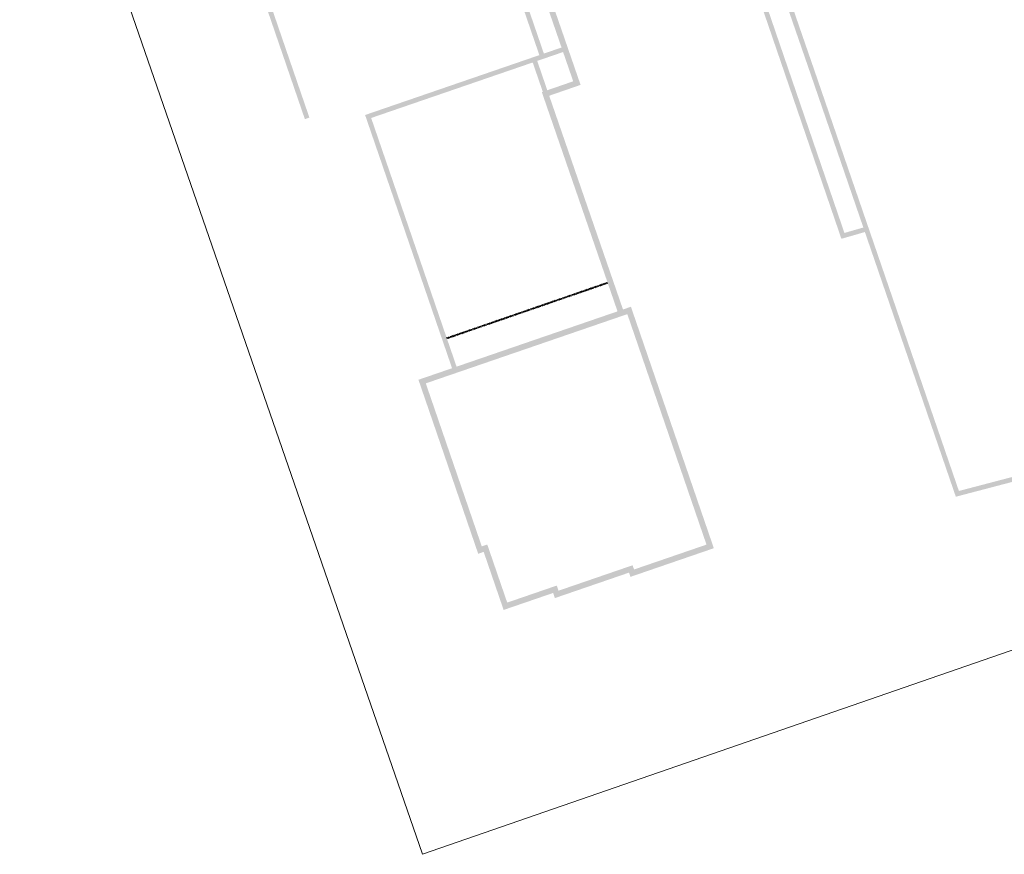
# Model space of a CAD drawing. Header units: metres. Extents: x 264779 to 275389, y 575281 to 580396.
# Tile 1 of 174: x 265007 to 265347, y 576567 to 576855. Entities that reach past the tile are written whole.
import ezdxf

# ---------------------------------------------------------------- set-up
doc = ezdxf.new("R2010")
doc.units = ezdxf.units.M
doc.layers.add('B-WE-KL-TRACE-A', color=9, linetype='Continuous', lineweight=13, true_color=0x808080)
doc.layers.add('X-XX-AL-HULPLAAG-G', color=6, linetype='Continuous', lineweight=18, plot=False)

msp = doc.modelspace()

# ---------------------------------------------------------------- hatches: boundary and pattern name
at = {"layer": 'B-WE-KL-TRACE-A'}
h = msp.add_hatch(dxfattribs=at)
h.set_pattern_fill('DOTS', color=256, scale=0.5)
h.set_pattern_definition([(0, (265713.50372, 576754.34745), (0.079375, 0.15875), [0, -0.15875])])
h.paths.add_polyline_path([(265257.497, 576901.576), (265280.092, 576836.285), (265298.31, 576783.268), (265291.791, 576781.392), (265239.384, 576934.357), (265222.655, 576983.209), (265230.7, 576979.939), (265245.297, 576937.421), (265245.427, 576937.04)])
h.paths.add_polyline_path([(265223.141, 576984.793), (265219.917, 576993.606), (265211.971, 577028.584), (265210.547, 577042.097), (265222.786, 577002.989), (265229.989, 576982.009)])
h.paths.add_polyline_path([(265207.488, 577055.376), (265208.876, 577042.208), (265202.774, 577069.069)])
h.paths.add_polyline_path([(265194.59, 577097.909), (265209.11, 577055.736), (265209.669, 577050.426), (265224.354, 577003.504), (265246.856, 576937.963), (265259.058, 576902.111), (265281.655, 576836.813), (265331.28, 576692.401), (265402.247, 576711.023), (265417.831, 576715.057), (265434.246, 576719.393), (265450.777, 576723.65), (265466.98, 576727.876), (265483.558, 576732.243), (265517.748, 576741.103), (265533.987, 576745.376), (265551.26, 576749.845), (265566.674, 576753.911), (265582.241, 576757.871), (265589.311, 576759.685), (265591.043, 576760.329), (265486.412, 577064.17), (265488.303, 577064.821), (265593.602, 576759.04), (265591.727, 576758.343), (265591.58, 576758.769), (265589.803, 576758.108), (265582.65, 576756.272), (265567.088, 576752.314), (265551.677, 576748.248), (265534.403, 576743.779), (265518.165, 576739.506), (265483.975, 576730.646), (265467.398, 576726.28), (265451.191, 576722.053), (265434.662, 576717.796), (265418.248, 576713.46), (265402.664, 576709.426), (265330.216, 576690.416), (265298.846, 576781.706), (265290.739, 576779.372), (265237.824, 576933.823), (265212.508, 577007.744), (265210.34, 577028.314), (265197.8, 577083.516), (265193.03, 577097.371)])
h = msp.add_hatch(dxfattribs=at)
h.set_pattern_fill('DOTS', color=256, scale=0.5)
h.set_pattern_definition([(360, (265213.50372, 576754.34745), (0.079375, 0.15875), [0, -0.15875])])
edge = h.paths.add_edge_path()
edge.add_line((265245.427, 576937.04), (265177.867, 576914.053))
edge.add_arc((265180.15, 576907.436), 7, 109.03419, 199.0537)
edge.add_line((265173.534, 576905.151), (265198.213, 576833.693))
edge.add_line((265198.213, 576833.693), (265187.391, 576829.955))
edge.add_line((265187.391, 576829.955), (265213.504, 576754.347))
edge.add_line((265213.504, 576754.347), (265157.98, 576735.275))
edge.add_line((265157.98, 576735.275), (265156.42, 576734.739))
edge.add_line((265156.42, 576734.739), (265144.825, 576730.757))
edge.add_line((265144.825, 576730.757), (265165.437, 576670.748))
edge.add_line((265165.437, 576670.748), (265167.329, 576671.398))
edge.add_line((265167.329, 576671.398), (265174.209, 576651.367))
edge.add_line((265174.209, 576651.367), (265191.294, 576657.235))
edge.add_line((265191.294, 576657.235), (265191.904, 576655.462))
edge.add_line((265191.904, 576655.462), (265217.468, 576664.243))
edge.add_line((265217.468, 576664.243), (265217.969, 576662.782))
edge.add_line((265217.969, 576662.782), (265246.735, 576672.662))
edge.add_line((265246.735, 576672.662), (265218.131, 576755.937))
edge.add_line((265218.131, 576755.937), (265215.395, 576754.997))
edge.add_line((265215.395, 576754.997), (265189.934, 576828.717))
edge.add_line((265189.934, 576828.717), (265200.757, 576832.455))
edge.add_line((265200.757, 576832.455), (265175.424, 576905.804))
edge.add_arc((265180.15, 576907.436), 5, 109.0788, 199.0537, ccw=False)
edge.add_line((265178.516, 576912.161), (265246.071, 576935.147))
edge.add_line((265246.071, 576935.147), (265245.427, 576937.04))
h.paths.add_polyline_path([(265147.366, 576729.515), (265166.679, 576673.289), (265168.57, 576673.939), (265175.451, 576653.908), (265192.536, 576659.776), (265193.145, 576658.003), (265218.709, 576666.784), (265219.211, 576665.323), (265244.194, 576673.904), (265216.889, 576753.395)], flags=16)
h = msp.add_hatch(dxfattribs=at)
h.set_pattern_fill('DOTS', color=256, scale=0.5)
h.set_pattern_definition([(360, (265213.50372, 576751.05414), (0.079375, 0.15875), [0, -0.15875])])
edge = h.paths.add_edge_path()
edge.add_line((265157.98, 576735.275), (265128.517, 576821.046))
edge.add_line((265128.517, 576821.046), (265184.245, 576840.189))
edge.add_line((265184.245, 576840.189), (265187.722, 576830.068))
edge.add_line((265187.722, 576830.068), (265189.281, 576830.608))
edge.add_line((265189.281, 576830.608), (265185.806, 576840.725))
edge.add_line((265185.806, 576840.725), (265194.726, 576843.79))
edge.add_line((265194.726, 576843.79), (265194.188, 576845.349))
edge.add_line((265194.188, 576845.349), (265188.098, 576843.257))
edge.add_line((265188.098, 576843.257), (265167.527, 576903.142))
edge.add_line((265167.527, 576903.142), (265173.517, 576905.199))
edge.add_arc((265180.15, 576907.436), 7, 184.98798, 198.63142, ccw=False)
edge.add_line((265173.177, 576906.827), (265166.991, 576904.703))
edge.add_line((265166.991, 576904.703), (265162.382, 576918.121))
edge.add_line((265162.382, 576918.121), (265112.423, 576900.959))
edge.add_line((265112.423, 576900.959), (265110.487, 576906.593))
edge.add_line((265110.487, 576906.593), (265086.229, 576898.26))
edge.add_line((265086.229, 576898.26), (265084.078, 576904.521))
edge.add_line((265084.078, 576904.521), (265082.517, 576903.985))
edge.add_line((265082.517, 576903.985), (265085.194, 576896.192))
edge.add_line((265085.194, 576896.192), (265109.463, 576904.497))
edge.add_line((265109.463, 576904.497), (265113.884, 576891.625))
edge.add_line((265113.884, 576891.625), (265084.703, 576881.601))
edge.add_line((265084.703, 576881.601), (265105.644, 576820.637))
edge.add_line((265105.644, 576820.637), (265107.205, 576821.174))
edge.add_line((265107.205, 576821.174), (265086.8, 576880.577))
edge.add_line((265086.8, 576880.577), (265115.981, 576890.601))
edge.add_line((265115.981, 576890.601), (265112.959, 576899.399))
edge.add_line((265112.959, 576899.399), (265161.358, 576916.024))
edge.add_line((265161.358, 576916.024), (265186.538, 576842.721))
edge.add_line((265186.538, 576842.721), (265126.421, 576822.071))
edge.add_line((265126.421, 576822.071), (265156.42, 576734.739))
edge.add_line((265156.42, 576734.739), (265157.98, 576735.275))
h = msp.add_hatch(dxfattribs=at)
h.set_pattern_fill('ANSI31', color=256, scale=0.5, angle=90)
h.set_pattern_definition([(63.95802027, (68421.21536, 157848.59627), (-0.285265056, 0.13939188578), [])])
h.paths.add_polyline_path([(265210.017, 576764.444), (265154.536, 576745.3), (265154.699, 576744.828), (265210.18, 576763.972)])
h = msp.add_hatch(dxfattribs=at)
h.set_pattern_fill('DOTS', color=256, scale=0.5)
h.set_pattern_definition([(288.958020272, (53279.31007, 115391.98114), (0.175925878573, -0.02349549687), [0, -0.15875])])
h.paths.add_polyline_path([(265210.017, 576764.444), (265154.536, 576745.3), (265154.699, 576744.828), (265210.18, 576763.972)])

# ---------------------------------------------------------------- linework, layer by layer
at = {"layer": 'X-XX-AL-HULPLAAG-G', "flags": 128}
msp.add_lwpolyline([(265146.245, 576567.094), (265666.003, 576746.96), (265527.016, 577148.591), (265007.258, 576968.725)], close=True, dxfattribs=at)

doc.saveas('drawing.dxf')
